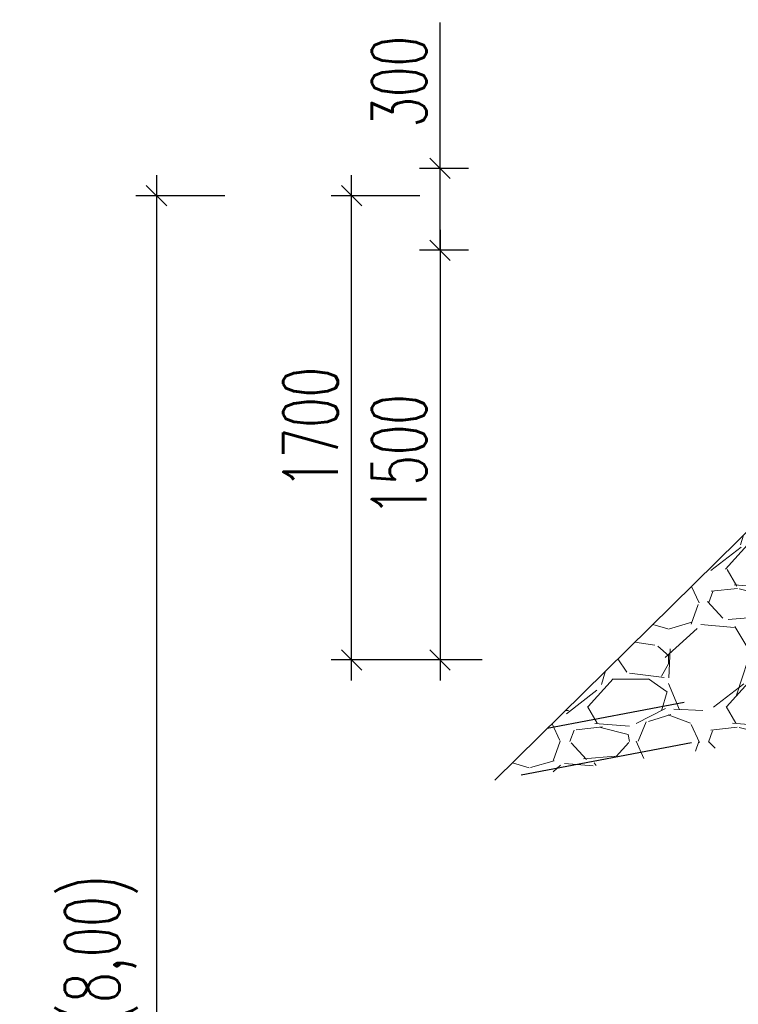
# Model space of a CAD drawing. Header units: metres. Extents: x -912764 to -454925, y -2226138 to -1112338.
# Tile 27 of 256: x -456327.87 to -456325.24, y -1113151.42 to -1113147.82. Entities that reach past the tile are written whole.
import ezdxf

# ---------------------------------------------------------------- set-up
doc = ezdxf.new("R2010")
doc.units = ezdxf.units.M
doc.linetypes.add('ČÁRKOVANÁ', pattern=[19.05, 12.7, -6.35])
for name, color, linetype in [('_A_fasada plech', 7, 'Continuous'), ('C3D_ZPR', 7, 'Continuous'), ('OZ', 3, 'Continuous')]:
    doc.layers.add(name, color=color, linetype=linetype)
doc.layers.add('_NOVÝ STAV', color=1, linetype='Continuous', lineweight=30)
doc.styles.add('StandardUzky', font='simplex.shx', dxfattribs={"width": 0.65})
doc.styles.add('znacky', font='arial.ttf')
doc.dimstyles.new('1000', dxfattribs={"dimscale": 0.5, "dimtxt": 1, "dimasz": 0.6, "dimexe": 0.3, "dimexo": 0.5, "dimgap": 0.5, "dimtad": 1, "dimzin": 1, "dimdsep": 46, "dimtxsty": 'znacky', "dimblk": 'OBLIQUE', "dimcen": 1, "dimdle": 0.3, "dimclrd": 256, "dimclre": 256, "dimclrt": 256, "dimadec": 3, "dimazin": 0, "dimtfac": 1, "dimtmove": 0, "dimatfit": 3, "dimldrblk": 'OBLIQUE', "dimfxl": 1, "dimlwd": -1, "dimlwe": -1, "dimarcsym": 0})

# ---------------------------------------------------------------- blocks, each defined once
blk = doc.blocks.new('_Oblique')
at = {"color": 0, "linetype": 'ByBlock', "lineweight": -2}
blk.add_line((-0.5, -0.5), (0.5, 0.5), dxfattribs=at)
blk = doc.blocks.new('*D297')
at = {"layer": 'C3D_ZPR', "color": 1, "transparency": 16777216}
for p, q in [((-456326.657, -1113150.2382), (-456326.657, -1113148.3883)), ((-456326.407, -1113148.4633), (-456326.732, -1113148.4633)), ((-456326.407, -1113150.1632), (-456326.732, -1113150.1632))]:
    blk.add_line(p, q, dxfattribs=at)
at = {"layer": 'Defpoints', "color": 0, "lineweight": 50, "transparency": 16777216}
for p in [(-456326.657, -1113148.4633), (-456325.8456, -1113148.4633), (-456325.8456, -1113150.1632)]:
    blk.add_point(p, dxfattribs=at)
at = {"layer": 'C3D_ZPR', "color": 1, "transparency": 16777216, "xscale": 0.075, "yscale": 0.075, "zscale": 0.075}
for p, rotation in [((-456326.657, -1113148.4633), 90), ((-456326.657, -1113150.1632), 270)]:
    blk.add_blockref('_Oblique', p, dxfattribs=dict(at, rotation=rotation))
at = {"layer": 'C3D_ZPR', "color": 1, "transparency": 16777216, "insert": (-456326.807, -1113149.3132), "char_height": 0.2, "attachment_point": 5, "rotation": 90, "style": 'StandardUzky'}
blk.add_mtext('1700', dxfattribs=at)
blk = doc.blocks.new('*D298')
at = {"layer": 'C3D_ZPR', "color": 1, "transparency": 16777216}
for p, q in [((-456327.3716, -1113148.3883), (-456327.3716, -1113154.5383)), ((-456327.1216, -1113148.4633), (-456327.4466, -1113148.4633)), ((-456327.1216, -1113154.4633), (-456327.4466, -1113154.4633))]:
    blk.add_line(p, q, dxfattribs=at)
at = {"layer": 'Defpoints', "color": 0, "lineweight": 50, "transparency": 16777216}
for p in [(-456325.8456, -1113148.4633), (-456327.3716, -1113154.4633), (-456325.9156, -1113154.4633)]:
    blk.add_point(p, dxfattribs=at)
at = {"layer": 'C3D_ZPR', "color": 1, "transparency": 16777216, "xscale": 0.075, "yscale": 0.075, "zscale": 0.075}
for p, rotation in [((-456327.3716, -1113148.4633), 90), ((-456327.3716, -1113154.4633), 270)]:
    blk.add_blockref('_Oblique', p, dxfattribs=dict(at, rotation=rotation))
at = {"layer": 'C3D_ZPR', "color": 1, "transparency": 16777216, "insert": (-456327.5739, -1113151.4633), "char_height": 0.2, "attachment_point": 5, "rotation": 90, "style": 'StandardUzky'}
blk.add_mtext('6,00 (8,00)', dxfattribs=at)
blk = doc.blocks.new('*D301')
at = {"layer": 'C3D_ZPR', "color": 1, "transparency": 16777216}
for p, q in [((-456326.3333, -1113148.3633), (-456326.3333, -1113147.829)), ((-456326.3333, -1113148.6632), (-456326.3333, -1113148.2883)), ((-456326.2292, -1113148.3633), (-456326.4083, -1113148.3633)), ((-456326.2867, -1113148.6632), (-456326.4083, -1113148.6632))]:
    blk.add_line(p, q, dxfattribs=at)
at = {"layer": 'Defpoints', "color": 0, "lineweight": 50, "transparency": 16777216}
for p in [(-456325.9792, -1113148.3633), (-456326.3333, -1113148.6632), (-456326.0367, -1113148.6632)]:
    blk.add_point(p, dxfattribs=at)
at = {"layer": 'C3D_ZPR', "color": 1, "transparency": 16777216, "xscale": 0.075, "yscale": 0.075, "zscale": 0.075}
for p, rotation in [((-456326.3333, -1113148.3633), 90), ((-456326.3333, -1113148.6632), 270)]:
    blk.add_blockref('_Oblique', p, dxfattribs=dict(at, rotation=rotation))
at = {"layer": 'C3D_ZPR', "color": 1, "transparency": 16777216, "insert": (-456326.4833, -1113148.0461), "char_height": 0.2, "attachment_point": 5, "rotation": 90, "style": 'StandardUzky'}
blk.add_mtext('300', dxfattribs=at)
blk = doc.blocks.new('*D292')
at = {"layer": 'C3D_ZPR', "color": 1, "transparency": 16777216}
for p, q in [((-456326.3333, -1113148.5882), (-456326.3333, -1113150.2382)), ((-456326.2293, -1113148.6632), (-456326.4083, -1113148.6632)), ((-456326.1791, -1113150.1632), (-456326.4083, -1113150.1632))]:
    blk.add_line(p, q, dxfattribs=at)
at = {"layer": 'Defpoints', "color": 0, "lineweight": 50, "transparency": 16777216}
for p in [(-456325.9793, -1113148.6632), (-456326.3333, -1113150.1632), (-456325.9291, -1113150.1632)]:
    blk.add_point(p, dxfattribs=at)
at = {"layer": 'C3D_ZPR', "color": 1, "transparency": 16777216, "xscale": 0.075, "yscale": 0.075, "zscale": 0.075}
for p, rotation in [((-456326.3333, -1113148.6632), 90), ((-456326.3333, -1113150.1632), 270)]:
    blk.add_blockref('_Oblique', p, dxfattribs=dict(at, rotation=rotation))
at = {"layer": 'C3D_ZPR', "color": 1, "transparency": 16777216, "insert": (-456326.4833, -1113149.4132), "char_height": 0.2, "attachment_point": 5, "rotation": 90, "style": 'StandardUzky'}
blk.add_mtext('1500', dxfattribs=at)

msp = doc.modelspace()

# ---------------------------------------------------------------- hatches: boundary and pattern name
at = {"layer": '_A_fasada plech', "linetype": 'ČÁRKOVANÁ', "lineweight": 5}
h = msp.add_hatch(dxfattribs=at)
h.set_pattern_fill('GRAVEL', color=1, scale=0.02)
h.set_pattern_definition([(228.0127875, (-12.61069, -82.332996), (-4.0640000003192, -4.5719999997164), [0.068344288, -6.76609672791]), (184.969741, (-12.656411, -82.383796), (6.0959999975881, 0.5080000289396), [0.117280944, -11.6108097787]), (132.5104471, (-12.77325, -82.393956), (5.0800000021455, -5.5879999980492), [0.082696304, -8.18694455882]), (267.273689, (-12.971371, -82.520956), (0.50800000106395, 10.15999999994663), [0.106800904, -10.57328748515]), (292.83365418, (-12.976451, -82.627636), (-2.5400000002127, 6.0959999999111), [0.10472674, -10.36796154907]), (357.273689, (-12.935811, -82.724156), (-10.15999999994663, 0.50800000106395), [0.106800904, -10.57328748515]), (37.69424047, (-12.829131, -82.729236), (-6.60399999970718, -5.08000000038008), [0.141238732, -13.98262306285]), (72.25532837, (-12.717371, -82.642876), (3.55600000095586, 11.17599999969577), [0.133343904, -13.20105132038]), (121.42956562, (-12.676731, -82.515876), (-4.0640000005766, 6.6039999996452), [0.1071626, -10.60910913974]), (175.2363583, (-12.73261, -82.424436), (5.5879999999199, -0.5080000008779), [0.122342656, -5.99478739]), (222.3974378, (-12.854531, -82.414276), (-6.09599999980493, -5.5880000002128), [0.158215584, -15.66335450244]), (138.81407483, (-12.46845, -82.526036), (-3.5559999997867, 3.0480000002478), [0.054000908, -5.34611316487]), (171.4692344, (-12.509091, -82.490476), (6.60400000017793, -1.01599999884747), [0.102736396, -10.1709277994]), (225, (-12.6107, -82.47524), (-7e-17, -0.508), [0.071841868, -0.64657862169]), (203.19859051, (-12.64625, -82.414276), (2.5400000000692, 1.015999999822), [0.038688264, -3.83012447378]), (291.80140949, (-12.68181, -82.42952), (-0.508000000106, 1.5239999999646), [0.054713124, -2.680950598]), (30.96375653, (-12.66149, -82.48032), (1.524000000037, 1.015999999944), [0.088863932, -2.87325963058]), (161.56505118, (-12.58529, -82.4346), (1.016000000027, -0.507999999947), [0.064257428, -1.54217962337]), (16.389540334, (-12.97645, -82.429516), (5.08, 1.52400000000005), [0.0900176, -8.9117653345]), (70.34617594, (-12.89009, -82.404116), (-2.0320000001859, -5.5879999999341), [0.075519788, -7.47644313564]), (293.19859051, (-12.58529, -82.332996), (-1.0159999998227, 2.540000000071), [0.07737602, -3.79143671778]), (343.61045967, (-12.55481, -82.404116), (-5.08000000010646, 1.5239999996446), [0.0900176, -8.9117653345]), (339.44395478, (-12.97645, -82.744476), (-2.54, 1.016), [0.08680704, -4.25354686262]), (294.7751406, (-12.89517, -82.774956), (-2.5400000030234, 5.5879999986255), [0.072734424, -7.20071867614]), (66.80140949, (-12.58021, -82.840996), (1.0159999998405, 2.540000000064), [0.07737602, -3.79143671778]), (17.35402464, (-12.54973, -82.769876), (-6.6039999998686, -2.0320000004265), [0.085156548, -8.43047519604]), (69.44395478, (-12.82913, -82.840996), (-1.0160000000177, -2.539999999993), [0.04340352, -4.29695038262]), (101.309932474, (-12.61069, -82.841), (-0.508, 2.032), [0.02590292, -2.5643989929]), (165.963756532, (-12.61577, -82.8156), (1.524, -0.508), [0.10472674, -1.98981091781]), (186.00900596, (-12.71737, -82.790196), (5.0799999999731, 0.5080000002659), [0.0970534, -9.60827297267]), (303.69006753, (-12.66149, -82.52604), (-0.50800000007, 1.015999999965), [0.073264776, -1.75835527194]), (353.15722659, (-12.620851, -82.586996), (8.63600000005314, -1.01599999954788), [0.127911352, -12.663201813]), (60.9453959, (-12.49385, -82.602236), (-2.032000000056, -3.555999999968), [0.052301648, -5.17787846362]), (90, (-12.46845, -82.5565), (-0.508, 0.508), [0.03048, -0.47752]), (120.25643716, (-12.72753, -82.774956), (2.0319999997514, -3.556000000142), [0.070573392, -6.98678815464]), (48.0127875, (-12.76309, -82.713996), (4.0640000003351, 4.571999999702), [0.136688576, -6.69775243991]), (0, (-12.67165, -82.6124), (0.508, 0.508), [0.13208, -0.37592]), (325.3048465, (-12.53957, -82.612396), (5.0800000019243, -3.5559999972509), [0.080321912, -7.95186334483]), (254.0546041, (-12.47353, -82.658116), (-0.5079999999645, -2.032000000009), [0.073965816, -3.62433000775]), (207.64597536, (-12.493851, -82.729236), (-9.65200000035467, -5.07999999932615), [0.12042902, -11.92249288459]), (175.42607874, (-12.600531, -82.785116), (-6.60399999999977, 0.5079999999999), [0.127405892, -12.61316929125])])
h.paths.add_polyline_path([(-456326.1328, -1113150.6036), (-456325.167, -1113150.4636), (-456324.3256, -1113150.1657), (-456324.3256, -1113150.1632), (-456323.9688, -1113150.1632), (-456323.9699, -1113148.5542), (-456324.0559, -1113148.5559)])

# ---------------------------------------------------------------- linework, layer by layer
at = {"layer": '_NOVÝ STAV', "linetype": 'ČÁRKOVANÁ', "lineweight": -3, "ltscale": 0.05}
for p, q in [((-456323.5686, -1113149.9635), (-456325.9409, -1113150.4144)), ((-456323.5406, -1113150.1108), (-456326.1328, -1113150.6036))]:
    msp.add_line(p, q, dxfattribs=at)
at = {"layer": 'OZ', "color": 1}
msp.add_line((-456323.9619, -1113148.4633), (-456326.1328, -1113150.6036), dxfattribs=at)

# ---------------------------------------------------------------- dimensions: what is measured, and where the dimension line sits
at = {"layer": 'C3D_ZPR'}
dim = msp.add_linear_dim(base=(-456326.3333, -1113148.6632), p1=(-456325.9792, -1113148.3633), p2=(-456326.0367, -1113148.6632), angle=90, dimstyle='1000', override={"dimtxt": 0.4, "dimasz": 0.15, "dimexe": 0.15, "dimgap": 0.1, "dimdec": 0, "dimlfac": 1000, "dimdsep": 44, "dimtxsty": 'StandardUzky', "dimdle": 0.15, "dimclrd": 1, "dimclre": 1, "dimclrt": 1, "dimfxl": 0.5, "dimfxlon": 1}, dxfattribs=at)
dim.commit()
dim.dimension.update_dxf_attribs({"geometry": '*D301', "text_midpoint": (-456326.3333, -1113148.0461), "dimtype": 160})
dim = msp.add_linear_dim(base=(-456327.3716, -1113154.4633), p1=(-456325.8456, -1113148.4633), p2=(-456325.9156, -1113154.4633), angle=90, text='<> (8,00)', dimstyle='1000', override={"dimtxt": 0.4, "dimasz": 0.15, "dimexe": 0.15, "dimgap": 0.1, "dimdsep": 44, "dimtxsty": 'StandardUzky', "dimdle": 0.15, "dimclrd": 1, "dimclre": 1, "dimclrt": 1, "dimfxl": 0.5, "dimfxlon": 1}, dxfattribs=at)
dim.commit()
dim.dimension.update_dxf_attribs({"geometry": '*D298', "text_midpoint": (-456327.5739, -1113151.4633)})
for base, p1, p2, override, picture, middle in [((-456326.657, -1113148.4633), (-456325.8456, -1113150.1632), (-456325.8456, -1113148.4633), {"dimtxt": 0.4, "dimasz": 0.15, "dimexe": 0.15, "dimgap": 0.1, "dimdec": 0, "dimlfac": 1000, "dimdsep": 44, "dimtxsty": 'StandardUzky', "dimdle": 0.15, "dimclrd": 1, "dimclre": 1, "dimclrt": 1, "dimfxl": 0.5, "dimfxlon": 1}, '*D297', (-456326.807, -1113149.3132)), ((-456326.3333, -1113150.1632), (-456325.9793, -1113148.6632), (-456325.9291, -1113150.1632), {"dimscale": 0.5, "dimtxt": 0.4, "dimasz": 0.15, "dimexe": 0.15, "dimgap": 0.1, "dimdec": 0, "dimlfac": 1000, "dimdsep": 44, "dimtxsty": 'StandardUzky', "dimdle": 0.15, "dimclrd": 1, "dimclre": 1, "dimclrt": 1, "dimfxl": 0.5, "dimfxlon": 1}, '*D292', (-456326.4833, -1113149.4132))]:
    dim = msp.add_linear_dim(base=base, p1=p1, p2=p2, angle=90, dimstyle='1000', override=override, dxfattribs=at)
    dim.commit()
    dim.dimension.update_dxf_attribs({"geometry": picture, "text_midpoint": middle})

doc.saveas('drawing.dxf')
